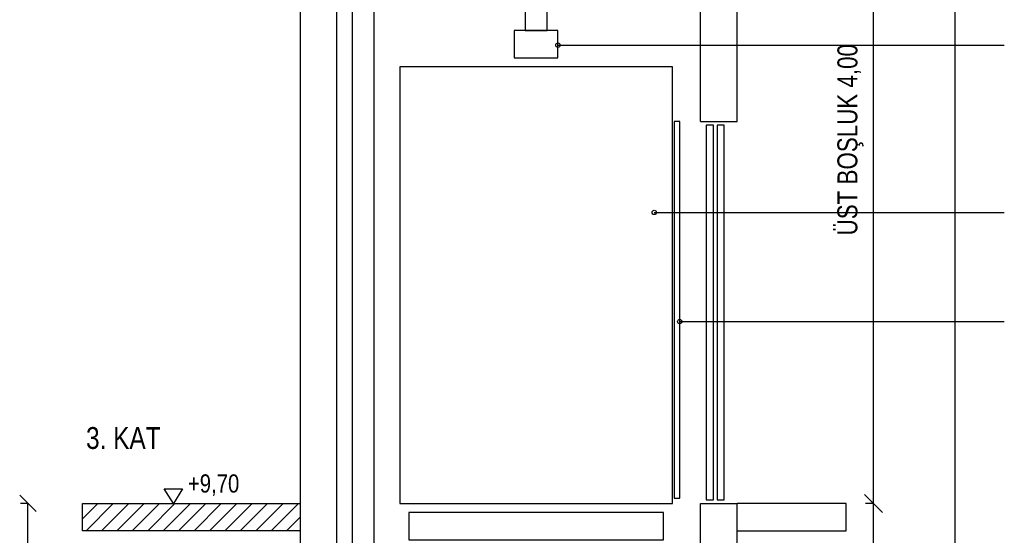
# Model space of a CAD drawing. Header units: centimetres. Extents: x 0 to 14595, y -30 to 2970.
# Tile 20 of 37: x 9636 to 10177, y 1838 to 2121. Entities that reach past the tile are written whole.
import ezdxf
from ezdxf.enums import TextEntityAlignment as Align

# ---------------------------------------------------------------- set-up
doc = ezdxf.new("R2010")
doc.units = ezdxf.units.CM
for name, color, linetype in [('ASN-BASLIK', 5, 'CONTINUOUS'), ('ASN-DUVAR', 7, 'CONTINUOUS'), ('ASN-HALAT', 6, 'CONTINUOUS'), ('ASN-KABIN', 5, 'CONTINUOUS'), ('ASN-KAPI', 3, 'CONTINUOUS'), ('ASN-KOT', 2, 'CONTINUOUS'), ('ASN-OLCU', 3, 'CONTINUOUS'), ('ASN-TARAMA', 8, 'CONTINUOUS'), ('ASN-YAZI', 4, 'CONTINUOUS')]:
    doc.layers.add(name, color=color, linetype=linetype)
doc.styles.get("Standard").update_dxf_attribs({"font": 'arial.ttf', "width": 0.8})

msp = doc.modelspace()

# ---------------------------------------------------------------- linework, layer by layer
at = {"layer": 'ASN-DUVAR'}
for p, q in [((9790, 505), (9790, 2255)), ((9810, 505), (9810, 2255)), ((10010, 2065), (10010, 2255)), ((10030, 2065), (10030, 2255)), ((10010, 2065), (10030, 2065)), ((10010, 1765), (10010, 1855)), ((10010, 1855), (10030, 1855)), ((10030, 1765), (10030, 1855))]:
    msp.add_line(p, q, dxfattribs=at)
for points in [[(9790, 1840), (9670, 1840), (9670, 1855), (9790, 1855)], [(10030, 1840), (10090, 1840), (10090, 1855), (10030, 1855)]]:
    msp.add_lwpolyline(points, dxfattribs=at)
at = {"layer": 'ASN-HALAT'}
for p, q in [((9818.5, 545), (9818.5, 2290)), ((9830.5, 545), (9830.5, 2290))]:
    msp.add_line(p, q, dxfattribs=at)
msp.add_lwpolyline([(9913.5, 2115), (9925.5, 2115), (9925.5, 2127), (9913.5, 2127)], close=True, dxfattribs=at)
at = {"layer": 'ASN-KABIN'}
for points in [[(9907.5, 2100), (9931.5, 2100), (9931.5, 2115), (9907.5, 2115)], [(9844.5, 1855), (9994.5, 1855), (9994.5, 2095), (9844.5, 2095)], [(9849.5, 1835), (9989.5, 1835), (9989.5, 1850), (9849.5, 1850)]]:
    msp.add_lwpolyline(points, close=True, dxfattribs=at)
at = {"layer": 'ASN-KAPI'}
for points in [[(9995.5, 1858), (9998.5, 1858), (9998.5, 2065), (9995.5, 2065)], [(10013, 1857), (10017, 1857), (10017, 2063), (10013, 2063)], [(10019, 1857), (10023, 1857), (10023, 2063), (10019, 2063)]]:
    msp.add_lwpolyline(points, close=True, dxfattribs=at)
at = {"layer": 'ASN-KOT'}
msp.add_line((9690, 1855), (9760, 1855), dxfattribs=at)
msp.add_lwpolyline([(9720, 1855), (9715, 1863), (9725, 1863)], close=True, dxfattribs=at)
at = {"layer": 'ASN-OLCU'}
for p, q in [((10105, 1855), (10105, 2255)), ((10150, 505), (10150, 2255)), ((9644.5, 1850.5), (9635.5, 1859.5)), ((10109.95, 1850.05), (10100.05, 1859.95)), ((10109.95, 1850.05), (10100.05, 1859.95)), ((9640, 1855), (9636, 1855)), ((9640, 1555), (9640, 1855)), ((10105, 1855), (10100.6, 1855)), ((10105, 1855), (10100.6, 1855)), ((10105, 645), (10105, 1855))]:
    msp.add_line(p, q, dxfattribs=at)
at = {"layer": 'ASN-TARAMA'}
for p, q in [((9670, 1846.51), (9678.49, 1855)), ((9671.97, 1840), (9686.97, 1855)), ((9680.46, 1840), (9695.46, 1855)), ((9688.94, 1840), (9703.94, 1855)), ((9697.43, 1840), (9712.43, 1855)), ((9705.91, 1840), (9720.91, 1855)), ((9714.4, 1840), (9729.4, 1855)), ((9722.88, 1840), (9737.88, 1855)), ((9731.37, 1840), (9746.37, 1855)), ((9739.85, 1840), (9754.85, 1855)), ((9748.34, 1840), (9763.34, 1855)), ((9756.82, 1840), (9771.82, 1855)), ((9765.31, 1840), (9780.31, 1855)), ((9773.79, 1840), (9788.79, 1855)), ((9782.28, 1840), (9790, 1847.72))]:
    msp.add_line(p, q, dxfattribs=at)
at = {"layer": 'ASN-YAZI'}
for p, q in [((9931.5, 2107), (10177, 2107)), ((9984.5, 2015), (10177, 2015)), ((9998.5, 1955), (10177, 1955))]:
    msp.add_line(p, q, dxfattribs=at)
for centre in [(9931.5, 2107), (9984.5, 2015), (9998.5, 1955)]:
    msp.add_circle(centre, 1.2, dxfattribs=at)

# ---------------------------------------------------------------- texts
at = {"layer": 'ASN-BASLIK', "width": 0.8}
msp.add_text('3. KAT', height=12, dxfattribs=at).set_placement((9672, 1885))
at = {"layer": 'ASN-KOT', "width": 0.8}
msp.add_text('+9,70', height=10, dxfattribs=at).set_placement((9728, 1858), align=Align.BOTTOM_LEFT)
at = {"layer": 'ASN-OLCU', "width": 0.8}
msp.add_text('ÜST BOŞLUK 4,00', height=11, rotation=90, dxfattribs=at).set_placement((10099.5, 2055), align=Align.BOTTOM_CENTER)

doc.saveas('drawing.dxf')
